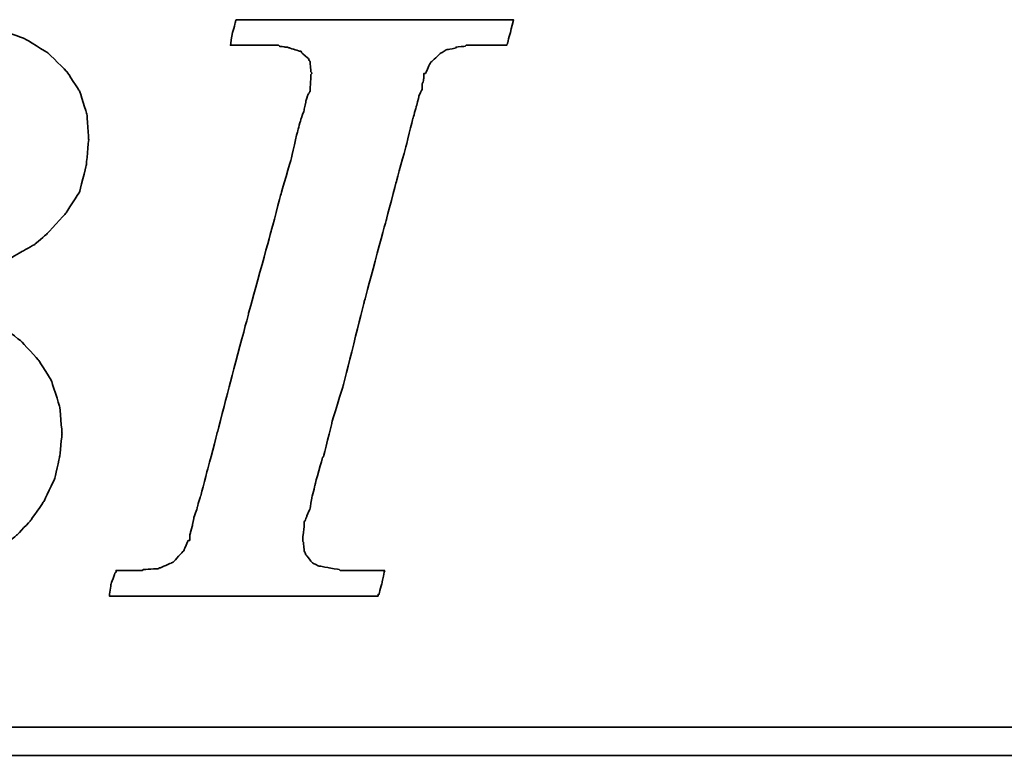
# Model space of a CAD drawing. Header units: millimetres. Extents: x 560 to 1081, y 594 to 775.
# Tile 32 of 50: x 931.36 to 943.52, y 646.38 to 655.46. Entities that reach past the tile are written whole.
import ezdxf

# ---------------------------------------------------------------- set-up
doc = ezdxf.new("R2010")
doc.units = ezdxf.units.MM
doc.layers.add('DIM', color=4, linetype='Continuous')
doc.layers.add('layer 1', color=7, linetype='Continuous')

# ---------------------------------------------------------------- blocks, each defined once
blk = doc.blocks.new('TBI MOTION logo(完整正式版)')
at = {"layer": 'layer 1', "color": 22, "lineweight": 35}
for points, knots in [([(-64.65375, -6.86375), (-64.65375, -6.86375), (-64.84375, -7.29625), (-64.84375, -7.29625), (-64.84375, -7.29625), (-64.84375, -7.29625), (-64.86875, -7.34375), (-64.86875, -7.34375), (-64.86875, -7.34375), (-64.86875, -7.34375), (-64.86875, -7.36875), (-64.86875, -7.36875), (-64.86875, -7.36875), (-64.86875, -7.36875), (-65.15375, -7.65375), (-65.15375, -7.65375), (-65.15375, -7.65375), (-65.15375, -7.65375), (-65.17875, -7.65375), (-65.17875, -7.65375), (-65.17875, -7.65375), (-65.17875, -7.65375), (-65.20375, -7.67875), (-65.20375, -7.67875), (-65.20375, -7.67875), (-65.20375, -7.67875), (-65.58875, -7.87125), (-65.58875, -7.87125), (-65.58875, -7.87125), (-65.58875, -7.87125), (-65.63375, -7.87125), (-65.63375, -7.87125), (-65.63375, -7.87125), (-65.63375, -7.87125), (-65.65875, -7.89375), (-65.65875, -7.89375), (-65.65875, -7.89375), (-65.65875, -7.89375), (-66.09375, -7.94375), (-66.09375, -7.94375), (-66.09375, -7.94375), (-66.09375, -7.94375), (-66.11375, -7.94375), (-66.11375, -7.94375), (-66.11375, -7.94375), (-66.11375, -7.94375), (-66.16375, -7.94375), (-66.16375, -7.94375), (-66.16375, -7.94375), (-66.16375, -7.94375), (-66.30875, -7.94375), (-66.30875, -7.94375), (-66.30875, -7.94375), (-66.30875, -7.94375), (-66.69375, -7.94375), (-66.69375, -7.94375), (-66.69375, -7.94375), (-66.69375, -7.94375), (-67.07375, -7.94375), (-67.07375, -7.94375), (-67.07375, -7.94375), (-67.07375, -7.94375), (-67.12375, -7.94375), (-67.12375, -7.94375), (-67.12375, -7.94375), (-67.12375, -7.94375), (-67.12375, -7.96625), (-67.12375, -7.96625), (-67.12375, -7.96625), (-67.12375, -7.96625), (-67.14875, -7.99125), (-67.14875, -7.99125), (-67.14875, -7.99125), (-67.14875, -7.99125), (-67.24375, -8.34875), (-67.24375, -8.34875), (-67.24375, -8.34875), (-67.24375, -8.34875), (-67.31375, -8.68625), (-67.31375, -8.68625), (-67.31375, -8.68625), (-67.31375, -8.68625), (-67.26875, -8.68625), (-67.26875, -8.68625), (-67.26875, -8.68625), (-67.26875, -8.68625), (-67.07375, -8.68625), (-67.07375, -8.68625), (-67.07375, -8.68625), (-67.07375, -8.68625), (-66.54875, -8.68625), (-66.54875, -8.68625), (-66.54875, -8.68625), (-66.54875, -8.68625), (-65.82625, -8.68625), (-65.82625, -8.68625), (-65.82625, -8.68625), (-65.82625, -8.68625), (-65.01375, -8.68625), (-65.01375, -8.68625), (-65.01375, -8.68625), (-65.01375, -8.68625), (-64.05375, -8.68625), (-64.05375, -8.68625), (-64.05375, -8.68625), (-64.05375, -8.68625), (-62.08375, -8.68625), (-62.08375, -8.68625), (-62.08375, -8.68625), (-62.08375, -8.68625), (-60.06875, -8.68625), (-60.06875, -8.68625), (-60.06875, -8.68625), (-60.06875, -8.68625), (-59.10875, -8.68625), (-59.10875, -8.68625), (-59.10875, -8.68625), (-59.10875, -8.68625), (-58.29375, -8.68625), (-58.29375, -8.68625), (-58.29375, -8.68625), (-58.29375, -8.68625), (-57.57375, -8.68625), (-57.57375, -8.68625), (-57.57375, -8.68625), (-57.57375, -8.68625), (-57.04875, -8.68625), (-57.04875, -8.68625), (-57.04875, -8.68625), (-57.04875, -8.68625), (-56.85375, -8.68625), (-56.85375, -8.68625), (-56.85375, -8.68625), (-56.85375, -8.68625), (-56.70875, -8.68625), (-56.70875, -8.68625), (-56.70875, -8.68625), (-56.70875, -8.68625), (-56.61375, -8.68625), (-56.61375, -8.68625), (-56.61375, -8.68625), (-56.61375, -8.68625), (-56.56875, -8.68625), (-56.56875, -8.68625), (-56.56875, -8.68625), (-56.56875, -8.68625), (-55.65375, -8.63875), (-55.65375, -8.63875), (-55.65375, -8.63875), (-55.65375, -8.63875), (-54.76875, -8.51875), (-54.76875, -8.51875), (-54.76875, -8.51875), (-54.76875, -8.51875), (-53.90375, -8.30375), (-53.90375, -8.30375), (-53.90375, -8.30375), (-53.90375, -8.30375), (-53.08875, -8.03875), (-53.08875, -8.03875), (-53.08875, -8.03875), (-53.08875, -8.03875), (-52.34375, -7.65375), (-52.34375, -7.65375), (-52.34375, -7.65375), (-52.34375, -7.65375), (-51.69875, -7.29625), (-51.69875, -7.29625), (-51.69875, -7.29625), (-51.69875, -7.29625), (-51.21875, -6.91125), (-51.21875, -6.91125), (-51.21875, -6.91125), (-51.21875, -6.91125), (-50.83375, -6.50375), (-50.83375, -6.50375), (-50.83375, -6.50375), (-50.83375, -6.50375), (-50.44875, -5.94875), (-50.44875, -5.94875), (-50.44875, -5.94875), (-50.44875, -5.94875), (-50.13875, -5.30375), (-50.13875, -5.30375), (-50.13875, -5.30375), (-50.13875, -5.30375), (-49.99375, -4.65375), (-49.99375, -4.65375), (-49.99375, -4.65375), (-49.99375, -4.65375), (-49.92375, -3.98375), (-49.92375, -3.98375), (-49.92375, -3.98375), (-49.92375, -3.98375), (-49.99375, -3.19374), (-49.99375, -3.19374), (-49.99375, -3.19374), (-49.99375, -3.19374), (-50.23374, -2.44874), (-50.23374, -2.44874), (-50.23374, -2.44874), (-50.23374, -2.44874), (-50.59375, -1.87374), (-50.59375, -1.87374), (-50.59375, -1.87374), (-50.59375, -1.87374), (-51.09875, -1.31874), (-51.09875, -1.31874), (-51.09875, -1.31874), (-51.09875, -1.31874), (-51.74375, -0.81875), (-51.74375, -0.81875), (-51.74375, -0.81875), (-51.74375, -0.81875), (-52.53875, -0.48125), (-52.53875, -0.48125), (-52.53875, -0.48125), (-52.53875, -0.48125), (-53.47375, -0.21875), (-53.47375, -0.21875), (-53.47375, -0.21875), (-53.47375, -0.21875), (-54.52875, -0.04874), (-54.52875, -0.04874), (-54.52875, -0.04874), (-54.52875, -0.04874), (-55.65375, 0.12125), (-55.65375, 0.12125), (-55.65375, 0.12125), (-55.65375, 0.12125), (-54.50375, 0.28624), (-54.50375, 0.28624), (-54.50375, 0.28624), (-54.50375, 0.28624), (-53.83375, 0.38124), (-53.83375, 0.38124), (-53.83375, 0.38124), (-53.83375, 0.38124), (-53.18375, 0.50125), (-53.18375, 0.50125), (-53.18375, 0.50125), (-53.18375, 0.50125), (-52.55875, 0.66874), (-52.55875, 0.66874), (-52.55875, 0.66874), (-52.55875, 0.66874), (-52.03375, 0.86124), (-52.03375, 0.86124), (-52.03375, 0.86124), (-52.03375, 0.86124), (-51.50374, 1.03124), (-51.50374, 1.03124), (-51.50374, 1.03124), (-51.50374, 1.03124), (-51.09875, 1.27125), (-51.09875, 1.27125), (-51.09875, 1.27125), (-51.09875, 1.27125), (-50.71375, 1.48624), (-50.71375, 1.48624), (-50.71375, 1.48624), (-50.71375, 1.48624), (-50.37625, 1.77625), (-50.37625, 1.77625), (-50.37625, 1.77625), (-50.37625, 1.77625), (-49.82375, 2.37625), (-49.82375, 2.37625), (-49.82375, 2.37625), (-49.82375, 2.37625), (-49.41875, 2.99625), (-49.41875, 2.99625), (-49.41875, 2.99625), (-49.41875, 2.99625), (-49.22375, 3.76625), (-49.22375, 3.76625), (-49.22375, 3.76625), (-49.22375, 3.76625), (-49.15375, 4.50874), (-49.15375, 4.50874), (-49.15375, 4.50874), (-49.15375, 4.50874), (-49.20375, 5.25125), (-49.20375, 5.25125), (-49.20375, 5.25125), (-49.20375, 5.25125), (-49.41875, 5.92625), (-49.41875, 5.92625), (-49.41875, 5.92625), (-49.41875, 5.92625), (-49.77875, 6.47625), (-49.77875, 6.47625), (-49.77875, 6.47625), (-49.77875, 6.47625), (-50.33125, 7.02624), (-50.33125, 7.02624), (-50.33125, 7.02624), (-50.33125, 7.02624), (-51.00125, 7.43625), (-51.00125, 7.43625), (-51.00125, 7.43625), (-51.00125, 7.43625), (-51.79375, 7.72625), (-51.79375, 7.72625), (-51.79375, 7.72625), (-51.79375, 7.72625), (-52.72875, 7.89124), (-52.72875, 7.89124), (-52.72875, 7.89124), (-52.72875, 7.89124), (-53.83375, 7.98625), (-53.83375, 7.98625), (-53.83375, 7.98625), (-53.83375, 7.98625), (-53.92875, 7.98625), (-53.92875, 7.98625), (-53.92875, 7.98625), (-53.92875, 7.98625), (-54.26375, 7.98625), (-54.26375, 7.98625), (-54.26375, 7.98625), (-54.26375, 7.98625), (-54.74375, 7.98625), (-54.74375, 7.98625), (-54.74375, 7.98625), (-54.74375, 7.98625), (-55.36875, 7.98625), (-55.36875, 7.98625), (-55.36875, 7.98625), (-55.36875, 7.98625), (-56.13375, 7.98625), (-56.13375, 7.98625), (-56.13375, 7.98625), (-56.13375, 7.98625), (-56.94875, 7.98625), (-56.94875, 7.98625), (-56.94875, 7.98625), (-56.94875, 7.98625), (-58.77625, 7.98625), (-58.77625, 7.98625), (-58.77625, 7.98625), (-58.77625, 7.98625), (-60.59875, 7.98625), (-60.59875, 7.98625), (-60.59875, 7.98625), (-60.59875, 7.98625), (-61.41375, 7.98625), (-61.41375, 7.98625), (-61.41375, 7.98625), (-61.41375, 7.98625), (-62.17875, 7.98625), (-62.17875, 7.98625), (-62.17875, 7.98625), (-62.17875, 7.98625), (-62.80375, 7.98625), (-62.80375, 7.98625), (-62.80375, 7.98625), (-62.80375, 7.98625), (-63.30625, 7.98625), (-63.30625, 7.98625), (-63.30625, 7.98625), (-63.30625, 7.98625), (-63.57375, 7.98625), (-63.57375, 7.98625), (-63.57375, 7.98625), (-63.57375, 7.98625), (-63.57375, 7.96375), (-63.57375, 7.96375), (-63.57375, 7.96375), (-63.57375, 7.96375), (-63.59875, 7.94125), (-63.59875, 7.94125), (-63.59875, 7.94125), (-63.59875, 7.94125), (-63.69375, 7.55625), (-63.69375, 7.55625), (-63.69375, 7.55625), (-63.69375, 7.55625), (-63.76375, 7.24624), (-63.76375, 7.24624), (-63.76375, 7.24624), (-63.76375, 7.24624), (-63.23875, 7.24624), (-63.23875, 7.24624), (-63.23875, 7.24624), (-63.23875, 7.24624), (-62.75875, 7.24624), (-62.75875, 7.24624), (-62.75875, 7.24624), (-62.75875, 7.24624), (-62.61125, 7.24624), (-62.61125, 7.24624), (-62.61125, 7.24624), (-62.61125, 7.24624), (-62.56625, 7.24624), (-62.56625, 7.24624), (-62.56625, 7.24624), (-62.56625, 7.24624), (-62.22875, 7.24624), (-62.22875, 7.24624), (-62.22875, 7.24624), (-62.22875, 7.24624), (-62.20375, 7.24624), (-62.20375, 7.24624), (-62.20375, 7.24624), (-62.20375, 7.24624), (-62.17875, 7.21875), (-62.17875, 7.21875), (-62.17875, 7.21875), (-62.17875, 7.21875), (-61.96375, 7.17125), (-61.96375, 7.17125), (-61.96375, 7.17125), (-61.96375, 7.17125), (-61.72375, 7.12624), (-61.72375, 7.12624), (-61.72375, 7.12624), (-61.72375, 7.12624), (-61.70375, 7.12624), (-61.70375, 7.12624), (-61.70375, 7.12624), (-61.70375, 7.12624), (-61.55875, 7.07624), (-61.55875, 7.07624), (-61.55875, 7.07624), (-61.55875, 7.07624), (-61.50875, 7.07624), (-61.50875, 7.07624), (-61.50875, 7.07624), (-61.50875, 7.07624), (-61.48375, 7.02624), (-61.48375, 7.02624), (-61.48375, 7.02624), (-61.48375, 7.02624), (-61.31875, 6.83375), (-61.31875, 6.83375), (-61.31875, 6.83375), (-61.31875, 6.83375), (-61.29375, 6.81125), (-61.29375, 6.81125), (-61.29375, 6.81125), (-61.29375, 6.81125), (-61.29375, 6.78625), (-61.29375, 6.78625), (-61.29375, 6.78625), (-61.29375, 6.78625), (-61.19875, 6.50124), (-61.19875, 6.50124), (-61.19875, 6.50124), (-61.19875, 6.50124), (-61.17375, 6.45124), (-61.17375, 6.45124), (-61.17375, 6.45124), (-61.17375, 6.45124), (-61.19875, 6.40625), (-61.19875, 6.40625), (-61.19875, 6.40625), (-61.19875, 6.40625), (-61.26875, 5.99624), (-61.26875, 5.99624), (-61.26875, 5.99624), (-61.26875, 5.99624), (-61.26875, 5.85125), (-61.26875, 5.85125), (-61.26875, 5.85125), (-61.26875, 5.85125), (-61.26875, 5.82625), (-61.26875, 5.82625), (-61.26875, 5.82625), (-61.26875, 5.82625), (-61.29375, 5.80625), (-61.29375, 5.80625), (-61.29375, 5.80625), (-61.29375, 5.80625), (-61.34125, 5.66125), (-61.34125, 5.66125), (-61.34125, 5.66125), (-61.34125, 5.66125), (-61.41375, 5.44625), (-61.41375, 5.44625), (-61.41375, 5.44625), (-61.41375, 5.44625), (-61.48375, 5.15625), (-61.48375, 5.15625), (-61.48375, 5.15625), (-61.48375, 5.15625), (-61.58375, 4.82124), (-61.58375, 4.82124), (-61.58375, 4.82124), (-61.58375, 4.82124), (-61.79875, 4.00375), (-61.79875, 4.00375), (-61.79875, 4.00375), (-61.79875, 4.00375), (-62.05875, 2.99625), (-62.05875, 2.99625), (-62.05875, 2.99625), (-62.05875, 2.99625), (-62.34875, 1.91625), (-62.34875, 1.91625), (-62.34875, 1.91625), (-62.34875, 1.91625), (-62.97375, -0.41124), (-62.97375, -0.41124), (-62.97375, -0.41124), (-62.97375, -0.41124), (-63.59875, -2.75875), (-63.59875, -2.75875), (-63.59875, -2.75875), (-63.59875, -2.75875), (-63.88375, -3.86374), (-63.88375, -3.86374), (-63.88375, -3.86374), (-63.88375, -3.86374), (-64.14875, -4.82374), (-64.14875, -4.82374), (-64.14875, -4.82374), (-64.14875, -4.82374), (-64.36375, -5.64125), (-64.36375, -5.64125), (-64.36375, -5.64125), (-64.36375, -5.64125), (-64.43625, -5.97625), (-64.43625, -5.97625), (-64.43625, -5.97625), (-64.43625, -5.97625), (-64.50875, -6.28625), (-64.50875, -6.28625), (-64.50875, -6.28625), (-64.50875, -6.28625), (-64.50875, -6.30875), (-64.50875, -6.30875), (-64.50875, -6.30875), (-64.50875, -6.30875), (-64.57875, -6.50375), (-64.57875, -6.50375), (-64.57875, -6.50375), (-64.57875, -6.50375), (-64.62875, -6.69625), (-64.62875, -6.69625), (-64.62875, -6.69625), (-64.62875, -6.69625), (-64.62875, -6.76875), (-64.62875, -6.76875), (-64.62875, -6.76875), (-64.62875, -6.76875), (-64.62875, -6.81375), (-64.62875, -6.81375), (-64.62875, -6.81375), (-64.62875, -6.81375), (-64.62875, -6.83875), (-64.62875, -6.83875), (-64.62875, -6.83875), (-64.62875, -6.83875), (-64.65375, -6.86375), (-64.65375, -6.86375)], [0, 0, 0, 0, 0.00719424, 0.00719424, 0.00719424, 0.00719425, 0.01438849, 0.01438849, 0.01438849, 0.0143885, 0.02158273, 0.02158273, 0.02158273, 0.02158274, 0.02877698, 0.02877698, 0.02877698, 0.02877699, 0.03597122, 0.03597122, 0.03597122, 0.03597123, 0.04316547, 0.04316547, 0.04316547, 0.04316548, 0.05035971, 0.05035971, 0.05035971, 0.05035972, 0.05755396, 0.05755396, 0.05755396, 0.05755397, 0.0647482, 0.0647482, 0.0647482, 0.06474821, 0.07194245, 0.07194245, 0.07194245, 0.07194246, 0.07913669, 0.07913669, 0.07913669, 0.0791367, 0.08633094, 0.08633094, 0.08633094, 0.08633095, 0.09352518, 0.09352518, 0.09352518, 0.09352519, 0.10071942, 0.10071942, 0.10071942, 0.10071943, 0.10791367, 0.10791367, 0.10791367, 0.10791368, 0.11510791, 0.11510791, 0.11510791, 0.11510792, 0.12230216, 0.12230216, 0.12230216, 0.12230217, 0.1294964, 0.1294964, 0.1294964, 0.12949641, 0.13669065, 0.13669065, 0.13669065, 0.13669066, 0.14388489, 0.14388489, 0.14388489, 0.1438849, 0.15107914, 0.15107914, 0.15107914, 0.15107915, 0.15827338, 0.15827338, 0.15827338, 0.15827339, 0.16546763, 0.16546763, 0.16546763, 0.16546764, 0.17266187, 0.17266187, 0.17266187, 0.17266188, 0.17985612, 0.17985612, 0.17985612, 0.17985613, 0.18705036, 0.18705036, 0.18705036, 0.18705037, 0.1942446, 0.1942446, 0.1942446, 0.19424461, 0.20143885, 0.20143885, 0.20143885, 0.20143886, 0.20863309, 0.20863309, 0.20863309, 0.2086331, 0.21582734, 0.21582734, 0.21582734, 0.21582735, 0.22302158, 0.22302158, 0.22302158, 0.22302159, 0.23021583, 0.23021583, 0.23021583, 0.23021584, 0.23741007, 0.23741007, 0.23741007, 0.23741008, 0.24460432, 0.24460432, 0.24460432, 0.24460433, 0.25179856, 0.25179856, 0.25179856, 0.25179857, 0.25899281, 0.25899281, 0.25899281, 0.25899282, 0.26618705, 0.26618705, 0.26618705, 0.26618706, 0.27338129, 0.27338129, 0.27338129, 0.2733813, 0.28057554, 0.28057554, 0.28057554, 0.28057555, 0.28776978, 0.28776978, 0.28776978, 0.28776979, 0.29496403, 0.29496403, 0.29496403, 0.29496404, 0.30215827, 0.30215827, 0.30215827, 0.30215828, 0.30935252, 0.30935252, 0.30935252, 0.30935253, 0.31654676, 0.31654676, 0.31654676, 0.31654677, 0.32374101, 0.32374101, 0.32374101, 0.32374102, 0.33093525, 0.33093525, 0.33093525, 0.33093526, 0.3381295, 0.3381295, 0.3381295, 0.33812951, 0.34532374, 0.34532374, 0.34532374, 0.34532375, 0.35251799, 0.35251799, 0.35251799, 0.352518, 0.35971223, 0.35971223, 0.35971223, 0.35971224, 0.36690647, 0.36690647, 0.36690647, 0.36690648, 0.37410072, 0.37410072, 0.37410072, 0.37410073, 0.38129496, 0.38129496, 0.38129496, 0.38129497, 0.38848921, 0.38848921, 0.38848921, 0.38848922, 0.39568345, 0.39568345, 0.39568345, 0.39568346, 0.4028777, 0.4028777, 0.4028777, 0.40287771, 0.41007194, 0.41007194, 0.41007194, 0.41007195, 0.41726619, 0.41726619, 0.41726619, 0.4172662, 0.42446043, 0.42446043, 0.42446043, 0.42446044, 0.43165468, 0.43165468, 0.43165468, 0.43165469, 0.43884892, 0.43884892, 0.43884892, 0.43884893, 0.44604317, 0.44604317, 0.44604317, 0.44604318, 0.45323741, 0.45323741, 0.45323741, 0.45323742, 0.46043165, 0.46043165, 0.46043165, 0.46043166, 0.4676259, 0.4676259, 0.4676259, 0.46762591, 0.47482014, 0.47482014, 0.47482014, 0.47482015, 0.48201439, 0.48201439, 0.48201439, 0.4820144, 0.48920863, 0.48920863, 0.48920863, 0.48920864, 0.49640288, 0.49640288, 0.49640288, 0.49640289, 0.50359712, 0.50359712, 0.50359712, 0.50359713, 0.51079137, 0.51079137, 0.51079137, 0.51079138, 0.51798561, 0.51798561, 0.51798561, 0.51798562, 0.52517986, 0.52517986, 0.52517986, 0.52517987, 0.5323741, 0.5323741, 0.5323741, 0.53237411, 0.53956835, 0.53956835, 0.53956835, 0.53956836, 0.54676259, 0.54676259, 0.54676259, 0.5467626, 0.55395683, 0.55395683, 0.55395683, 0.55395684, 0.56115108, 0.56115108, 0.56115108, 0.56115109, 0.56834532, 0.56834532, 0.56834532, 0.56834533, 0.57553957, 0.57553957, 0.57553957, 0.57553958, 0.58273381, 0.58273381, 0.58273381, 0.58273382, 0.58992806, 0.58992806, 0.58992806, 0.58992807, 0.5971223, 0.5971223, 0.5971223, 0.59712231, 0.60431655, 0.60431655, 0.60431655, 0.60431656, 0.61151079, 0.61151079, 0.61151079, 0.6115108, 0.61870504, 0.61870504, 0.61870504, 0.61870505, 0.62589928, 0.62589928, 0.62589928, 0.62589929, 0.63309353, 0.63309353, 0.63309353, 0.63309354, 0.64028777, 0.64028777, 0.64028777, 0.64028778, 0.64748201, 0.64748201, 0.64748201, 0.64748202, 0.65467626, 0.65467626, 0.65467626, 0.65467627, 0.6618705, 0.6618705, 0.6618705, 0.66187051, 0.66906475, 0.66906475, 0.66906475, 0.66906476, 0.67625899, 0.67625899, 0.67625899, 0.676259, 0.68345324, 0.68345324, 0.68345324, 0.68345325, 0.69064748, 0.69064748, 0.69064748, 0.69064749, 0.69784173, 0.69784173, 0.69784173, 0.69784174, 0.70503597, 0.70503597, 0.70503597, 0.70503598, 0.71223022, 0.71223022, 0.71223022, 0.71223023, 0.71942446, 0.71942446, 0.71942446, 0.71942447, 0.72661871, 0.72661871, 0.72661871, 0.72661872, 0.73381295, 0.73381295, 0.73381295, 0.73381296, 0.74100719, 0.74100719, 0.74100719, 0.7410072, 0.74820144, 0.74820144, 0.74820144, 0.74820145, 0.75539568, 0.75539568, 0.75539568, 0.75539569, 0.76258993, 0.76258993, 0.76258993, 0.76258994, 0.76978417, 0.76978417, 0.76978417, 0.76978418, 0.77697842, 0.77697842, 0.77697842, 0.77697843, 0.78417266, 0.78417266, 0.78417266, 0.78417267, 0.79136691, 0.79136691, 0.79136691, 0.79136692, 0.79856115, 0.79856115, 0.79856115, 0.79856116, 0.8057554, 0.8057554, 0.8057554, 0.80575541, 0.81294964, 0.81294964, 0.81294964, 0.81294965, 0.82014388, 0.82014388, 0.82014388, 0.82014389, 0.82733813, 0.82733813, 0.82733813, 0.82733814, 0.83453237, 0.83453237, 0.83453237, 0.83453238, 0.84172662, 0.84172662, 0.84172662, 0.84172663, 0.84892086, 0.84892086, 0.84892086, 0.84892087, 0.85611511, 0.85611511, 0.85611511, 0.85611512, 0.86330935, 0.86330935, 0.86330935, 0.86330936, 0.8705036, 0.8705036, 0.8705036, 0.87050361, 0.87769784, 0.87769784, 0.87769784, 0.87769785, 0.88489209, 0.88489209, 0.88489209, 0.8848921, 0.89208633, 0.89208633, 0.89208633, 0.89208634, 0.89928058, 0.89928058, 0.89928058, 0.89928059, 0.90647482, 0.90647482, 0.90647482, 0.90647483, 0.91366906, 0.91366906, 0.91366906, 0.91366907, 0.92086331, 0.92086331, 0.92086331, 0.92086332, 0.92805755, 0.92805755, 0.92805755, 0.92805756, 0.9352518, 0.9352518, 0.9352518, 0.93525181, 0.94244604, 0.94244604, 0.94244604, 0.94244605, 0.94964029, 0.94964029, 0.94964029, 0.9496403, 0.95683453, 0.95683453, 0.95683453, 0.95683454, 0.96402878, 0.96402878, 0.96402878, 0.96402879, 0.97122302, 0.97122302, 0.97122302, 0.97122303, 0.97841727, 0.97841727, 0.97841727, 0.97841728, 0.98561151, 0.98561151, 0.98561151, 0.98561152, 0.99280576, 0.99280576, 0.99280576, 0.99280577, 1, 1, 1, 1]), ([(-40.59125, -7.94375), (-40.59125, -7.94375), (-40.97375, -7.94375), (-40.97375, -7.94375), (-40.97375, -7.94375), (-40.97375, -7.94375), (-41.38125, -7.94375), (-41.38125, -7.94375), (-41.38125, -7.94375), (-41.38125, -7.94375), (-41.54875, -7.94375), (-41.54875, -7.94375), (-41.54875, -7.94375), (-41.54875, -7.94375), (-41.59875, -7.94375), (-41.59875, -7.94375), (-41.59875, -7.94375), (-41.59875, -7.94375), (-41.88375, -7.94375), (-41.88375, -7.94375), (-41.88375, -7.94375), (-41.88375, -7.94375), (-41.90875, -7.91875), (-41.90875, -7.91875), (-41.90875, -7.91875), (-41.90875, -7.91875), (-42.19875, -7.87125), (-42.19875, -7.87125), (-42.19875, -7.87125), (-42.19875, -7.87125), (-42.43875, -7.82375), (-42.43875, -7.82375), (-42.43875, -7.82375), (-42.43875, -7.82375), (-42.45875, -7.82375), (-42.45875, -7.82375), (-42.45875, -7.82375), (-42.45875, -7.82375), (-42.48625, -7.82375), (-42.48625, -7.82375), (-42.48625, -7.82375), (-42.48625, -7.82375), (-42.67625, -7.72375), (-42.67625, -7.72375), (-42.67625, -7.72375), (-42.67625, -7.72375), (-42.70125, -7.70375), (-42.70125, -7.70375), (-42.70125, -7.70375), (-42.70125, -7.70375), (-42.72375, -7.67875), (-42.72375, -7.67875), (-42.72375, -7.67875), (-42.72375, -7.67875), (-42.86875, -7.48875), (-42.86875, -7.48875), (-42.86875, -7.48875), (-42.86875, -7.48875), (-42.89375, -7.43875), (-42.89375, -7.43875), (-42.89375, -7.43875), (-42.89375, -7.43875), (-42.91875, -7.38875), (-42.91875, -7.38875), (-42.91875, -7.38875), (-42.91875, -7.38875), (-42.93875, -7.12875), (-42.93875, -7.12875), (-42.93875, -7.12875), (-42.93875, -7.12875), (-42.96375, -7.10375), (-42.96375, -7.10375), (-42.96375, -7.10375), (-42.96375, -7.10375), (-42.96375, -7.05375), (-42.96375, -7.05375), (-42.96375, -7.05375), (-42.96375, -7.05375), (-42.96375, -7.00875), (-42.96375, -7.00875), (-42.96375, -7.00875), (-42.96375, -7.00875), (-42.91875, -6.69625), (-42.91875, -6.69625), (-42.91875, -6.69625), (-42.91875, -6.69625), (-42.91875, -6.62375), (-42.91875, -6.62375), (-42.91875, -6.62375), (-42.91875, -6.62375), (-42.91875, -6.59625), (-42.91875, -6.59625), (-42.91875, -6.59625), (-42.91875, -6.59625), (-42.91875, -6.57375), (-42.91875, -6.57375), (-42.91875, -6.57375), (-42.91875, -6.57375), (-42.91875, -6.52875), (-42.91875, -6.52875), (-42.91875, -6.52875), (-42.91875, -6.52875), (-42.89375, -6.50375), (-42.89375, -6.50375), (-42.89375, -6.50375), (-42.89375, -6.50375), (-42.84375, -6.38375), (-42.84375, -6.38375), (-42.84375, -6.38375), (-42.84375, -6.38375), (-42.84375, -6.35875), (-42.84375, -6.35875), (-42.84375, -6.35875), (-42.84375, -6.35875), (-42.74625, -6.14375), (-42.74625, -6.14375), (-42.74625, -6.14375), (-42.74625, -6.14375), (-42.70125, -5.85375), (-42.70125, -5.85375), (-42.70125, -5.85375), (-42.70125, -5.85375), (-42.60375, -5.47125), (-42.60375, -5.47125), (-42.60375, -5.47125), (-42.60375, -5.47125), (-42.60375, -5.44875), (-42.60375, -5.44875), (-42.60375, -5.44875), (-42.60375, -5.44875), (-42.38875, -4.67875), (-42.38875, -4.67875), (-42.38875, -4.67875), (-42.38875, -4.67875), (-42.36375, -4.65375), (-42.36375, -4.65375), (-42.36375, -4.65375), (-42.36375, -4.65375), (-42.12375, -3.69625), (-42.12375, -3.69625), (-42.12375, -3.69625), (-42.12375, -3.69625), (-42.12375, -3.67374), (-42.12375, -3.67374), (-42.12375, -3.67374), (-42.12375, -3.67374), (-41.78875, -2.59374), (-41.78875, -2.59374), (-41.78875, -2.59374), (-41.78875, -2.59374), (-41.18875, -0.19375), (-41.18875, -0.19375), (-41.18875, -0.19375), (-41.18875, -0.19375), (-40.54375, 2.20624), (-40.54375, 2.20624), (-40.54375, 2.20624), (-40.54375, 2.20624), (-40.25375, 3.30875), (-40.25375, 3.30875), (-40.25375, 3.30875), (-40.25375, 3.30875), (-39.98875, 4.27125), (-39.98875, 4.27125), (-39.98875, 4.27125), (-39.98875, 4.27125), (-39.77375, 5.13125), (-39.77375, 5.13125), (-39.77375, 5.13125), (-39.77375, 5.13125), (-39.67875, 5.47125), (-39.67875, 5.47125), (-39.67875, 5.47125), (-39.67875, 5.47125), (-39.60375, 5.75625), (-39.60375, 5.75625), (-39.60375, 5.75625), (-39.60375, 5.75625), (-39.60375, 5.78125), (-39.60375, 5.78125), (-39.60375, 5.78125), (-39.60375, 5.78125), (-39.50875, 5.97125), (-39.50875, 5.97125), (-39.50875, 5.97125), (-39.50875, 5.97125), (-39.50875, 6.13875), (-39.50875, 6.13875), (-39.50875, 6.13875), (-39.50875, 6.13875), (-39.48625, 6.16625), (-39.48625, 6.16625), (-39.48625, 6.16625), (-39.48625, 6.16625), (-39.46125, 6.28625), (-39.46125, 6.28625), (-39.46125, 6.28625), (-39.46125, 6.28625), (-39.46125, 6.42625), (-39.46125, 6.42625), (-39.46125, 6.42625), (-39.46125, 6.42625), (-39.41375, 6.42625), (-39.41375, 6.42625), (-39.41375, 6.42625), (-39.41375, 6.42625), (-39.29375, 6.69125), (-39.29375, 6.69125), (-39.29375, 6.69125), (-39.29375, 6.69125), (-39.26875, 6.74125), (-39.26875, 6.74125), (-39.26875, 6.74125), (-39.26875, 6.74125), (-39.24375, 6.76625), (-39.24375, 6.76625), (-39.24375, 6.76625), (-39.24375, 6.76625), (-38.98375, 7.00624), (-38.98375, 7.00624), (-38.98375, 7.00624), (-38.98375, 7.00624), (-38.95625, 7.02624), (-38.95625, 7.02624), (-38.95625, 7.02624), (-38.95625, 7.02624), (-38.78875, 7.12624), (-38.78875, 7.12624), (-38.78875, 7.12624), (-38.78875, 7.12624), (-38.76375, 7.12624), (-38.76375, 7.12624), (-38.76375, 7.12624), (-38.76375, 7.12624), (-38.74375, 7.12624), (-38.74375, 7.12624), (-38.74375, 7.12624), (-38.74375, 7.12624), (-38.52875, 7.17125), (-38.52875, 7.17125), (-38.52875, 7.17125), (-38.52875, 7.17125), (-38.52875, 7.19624), (-38.52875, 7.19624), (-38.52875, 7.19624), (-38.52875, 7.19624), (-38.50375, 7.19624), (-38.50375, 7.19624), (-38.50375, 7.19624), (-38.50375, 7.19624), (-38.26125, 7.21875), (-38.26125, 7.21875), (-38.26125, 7.21875), (-38.26125, 7.21875), (-38.23875, 7.24624), (-38.23875, 7.24624), (-38.23875, 7.24624), (-38.23875, 7.24624), (-38.21625, 7.24624), (-38.21625, 7.24624), (-38.21625, 7.24624), (-38.21625, 7.24624), (-38.18875, 7.24624), (-38.18875, 7.24624), (-38.18875, 7.24624), (-38.18875, 7.24624), (-37.90375, 7.24624), (-37.90375, 7.24624), (-37.90375, 7.24624), (-37.90375, 7.24624), (-37.85375, 7.24624), (-37.85375, 7.24624), (-37.85375, 7.24624), (-37.85375, 7.24624), (-37.75875, 7.24624), (-37.75875, 7.24624), (-37.75875, 7.24624), (-37.75875, 7.24624), (-37.42375, 7.24624), (-37.42375, 7.24624), (-37.42375, 7.24624), (-37.42375, 7.24624), (-37.08875, 7.24624), (-37.08875, 7.24624), (-37.08875, 7.24624), (-37.08875, 7.24624), (-37.06375, 7.24624), (-37.06375, 7.24624), (-37.06375, 7.24624), (-37.06375, 7.24624), (-37.06375, 7.26624), (-37.06375, 7.26624), (-37.06375, 7.26624), (-37.06375, 7.26624), (-37.03875, 7.29125), (-37.03875, 7.29125), (-37.03875, 7.29125), (-37.03875, 7.29125), (-37.03875, 7.31625), (-37.03875, 7.31625), (-37.03875, 7.31625), (-37.03875, 7.31625), (-36.94125, 7.67625), (-36.94125, 7.67625), (-36.94125, 7.67625), (-36.94125, 7.67625), (-36.86875, 7.98625), (-36.86875, 7.98625), (-36.86875, 7.98625), (-36.86875, 7.98625), (-36.98875, 7.98625), (-36.98875, 7.98625), (-36.98875, 7.98625), (-36.98875, 7.98625), (-37.42375, 7.98625), (-37.42375, 7.98625), (-37.42375, 7.98625), (-37.42375, 7.98625), (-37.94875, 7.98625), (-37.94875, 7.98625), (-37.94875, 7.98625), (-37.94875, 7.98625), (-38.57375, 7.98625), (-38.57375, 7.98625), (-38.57375, 7.98625), (-38.57375, 7.98625), (-39.29375, 7.98625), (-39.29375, 7.98625), (-39.29375, 7.98625), (-39.29375, 7.98625), (-40.82875, 7.98625), (-40.82875, 7.98625), (-40.82875, 7.98625), (-40.82875, 7.98625), (-42.36375, 7.98625), (-42.36375, 7.98625), (-42.36375, 7.98625), (-42.36375, 7.98625), (-43.08375, 7.98625), (-43.08375, 7.98625), (-43.08375, 7.98625), (-43.08375, 7.98625), (-43.70875, 7.98625), (-43.70875, 7.98625), (-43.70875, 7.98625), (-43.70875, 7.98625), (-44.23375, 7.98625), (-44.23375, 7.98625), (-44.23375, 7.98625), (-44.23375, 7.98625), (-44.66875, 7.98625), (-44.66875, 7.98625), (-44.66875, 7.98625), (-44.66875, 7.98625), (-44.88375, 7.98625), (-44.88375, 7.98625), (-44.88375, 7.98625), (-44.88375, 7.98625), (-44.90875, 7.94125), (-44.90875, 7.94125), (-44.90875, 7.94125), (-44.90875, 7.94125), (-44.90875, 7.91625), (-44.90875, 7.91625), (-44.90875, 7.91625), (-44.90875, 7.91625), (-45.00375, 7.55625), (-45.00375, 7.55625), (-45.00375, 7.55625), (-45.00375, 7.55625), (-45.05375, 7.24624), (-45.05375, 7.24624), (-45.05375, 7.24624), (-45.05375, 7.24624), (-44.61875, 7.24624), (-44.61875, 7.24624), (-44.61875, 7.24624), (-44.61875, 7.24624), (-44.11375, 7.24624), (-44.11375, 7.24624), (-44.11375, 7.24624), (-44.11375, 7.24624), (-43.99375, 7.24624), (-43.99375, 7.24624), (-43.99375, 7.24624), (-43.99375, 7.24624), (-43.94625, 7.24624), (-43.94625, 7.24624), (-43.94625, 7.24624), (-43.94625, 7.24624), (-43.92374, 7.24624), (-43.92374, 7.24624), (-43.92374, 7.24624), (-43.92374, 7.24624), (-43.65875, 7.24624), (-43.65875, 7.24624), (-43.65875, 7.24624), (-43.65875, 7.24624), (-43.63875, 7.21875), (-43.63875, 7.21875), (-43.63875, 7.21875), (-43.63875, 7.21875), (-43.46875, 7.19624), (-43.46875, 7.19624), (-43.46875, 7.19624), (-43.46875, 7.19624), (-43.39875, 7.19624), (-43.39875, 7.19624), (-43.39875, 7.19624), (-43.39875, 7.19624), (-43.37125, 7.17125), (-43.37125, 7.17125), (-43.37125, 7.17125), (-43.37125, 7.17125), (-43.34875, 7.17125), (-43.34875, 7.17125), (-43.34875, 7.17125), (-43.34875, 7.17125), (-43.20375, 7.12624), (-43.20375, 7.12624), (-43.20375, 7.12624), (-43.20375, 7.12624), (-43.05875, 7.07624), (-43.05875, 7.07624), (-43.05875, 7.07624), (-43.05875, 7.07624), (-43.01375, 7.07624), (-43.01375, 7.07624), (-43.01375, 7.07624), (-43.01375, 7.07624), (-42.98875, 7.02624), (-42.98875, 7.02624), (-42.98875, 7.02624), (-42.98875, 7.02624), (-42.79875, 6.86125), (-42.79875, 6.86125), (-42.79875, 6.86125), (-42.79875, 6.86125), (-42.77375, 6.81125), (-42.77375, 6.81125), (-42.77375, 6.81125), (-42.77375, 6.81125), (-42.74625, 6.76625), (-42.74625, 6.76625), (-42.74625, 6.76625), (-42.74625, 6.76625), (-42.72375, 6.47625), (-42.72375, 6.47625), (-42.72375, 6.47625), (-42.72375, 6.47625), (-42.70125, 6.45124), (-42.70125, 6.45124), (-42.70125, 6.45124), (-42.70125, 6.45124), (-42.70125, 6.42625), (-42.70125, 6.42625), (-42.70125, 6.42625), (-42.70125, 6.42625), (-42.72375, 6.40625), (-42.72375, 6.40625), (-42.72375, 6.40625), (-42.72375, 6.40625), (-42.74625, 5.97125), (-42.74625, 5.97125), (-42.74625, 5.97125), (-42.74625, 5.97125), (-42.74625, 5.94625), (-42.74625, 5.94625), (-42.74625, 5.94625), (-42.74625, 5.94625), (-42.74625, 5.92625), (-42.74625, 5.92625), (-42.74625, 5.92625), (-42.74625, 5.92625), (-42.77375, 5.87625), (-42.77375, 5.87625), (-42.77375, 5.87625), (-42.77375, 5.87625), (-42.81875, 5.80625), (-42.81875, 5.80625), (-42.81875, 5.80625), (-42.81875, 5.80625), (-42.86875, 5.63625), (-42.86875, 5.63625), (-42.86875, 5.63625), (-42.86875, 5.63625), (-42.91875, 5.39625), (-42.91875, 5.39625), (-42.91875, 5.39625), (-42.91875, 5.39625), (-42.91875, 5.37124), (-42.91875, 5.37124), (-42.91875, 5.37124), (-42.91875, 5.37124), (-43.01375, 5.10874), (-43.01375, 5.10874), (-43.01375, 5.10874), (-43.01375, 5.10874), (-43.10875, 4.77124), (-43.10875, 4.77124), (-43.10875, 4.77124), (-43.10875, 4.77124), (-43.29875, 3.95625), (-43.29875, 3.95625), (-43.29875, 3.95625), (-43.29875, 3.95625), (-43.58875, 2.95125), (-43.58875, 2.95125), (-43.58875, 2.95125), (-43.58875, 2.95125), (-43.87375, 1.87125), (-43.87375, 1.87125), (-43.87375, 1.87125), (-43.87375, 1.87125), (-44.52625, -0.50374), (-44.52625, -0.50374), (-44.52625, -0.50374), (-44.52625, -0.50374), (-45.14875, -2.85375), (-45.14875, -2.85375), (-45.14875, -2.85375), (-45.14875, -2.85375), (-45.43375, -3.95875), (-45.43375, -3.95875), (-45.43375, -3.95875), (-45.43375, -3.95875), (-45.69875, -4.96875), (-45.69875, -4.96875), (-45.69875, -4.96875), (-45.69875, -4.96875), (-45.91375, -5.78375), (-45.91375, -5.78375), (-45.91375, -5.78375), (-45.91375, -5.78375), (-46.01375, -6.11875), (-46.01375, -6.11875), (-46.01375, -6.11875), (-46.01375, -6.11875), (-46.01375, -6.14375), (-46.01375, -6.14375), (-46.01375, -6.14375), (-46.01375, -6.14375), (-46.10875, -6.40875), (-46.10875, -6.40875), (-46.10875, -6.40875), (-46.10875, -6.40875), (-46.15375, -6.64875), (-46.15375, -6.64875), (-46.15375, -6.64875), (-46.15375, -6.64875), (-46.20375, -6.83875), (-46.20375, -6.83875), (-46.20375, -6.83875), (-46.20375, -6.83875), (-46.22875, -6.93375), (-46.22875, -6.93375), (-46.22875, -6.93375), (-46.22875, -6.93375), (-46.22875, -7.07875), (-46.22875, -7.07875), (-46.22875, -7.07875), (-46.22875, -7.07875), (-46.27375, -7.07875), (-46.27375, -7.07875), (-46.27375, -7.07875), (-46.27375, -7.07875), (-46.39375, -7.34375), (-46.39375, -7.34375), (-46.39375, -7.34375), (-46.39375, -7.34375), (-46.39375, -7.36875), (-46.39375, -7.36875), (-46.39375, -7.36875), (-46.39375, -7.36875), (-46.42125, -7.38875), (-46.42125, -7.38875), (-46.42125, -7.38875), (-46.42125, -7.38875), (-46.68375, -7.67875), (-46.68375, -7.67875), (-46.68375, -7.67875), (-46.68375, -7.67875), (-46.70875, -7.70375), (-46.70875, -7.70375), (-46.70875, -7.70375), (-46.70875, -7.70375), (-46.75375, -7.72375), (-46.75375, -7.72375), (-46.75375, -7.72375), (-46.75375, -7.72375), (-47.08875, -7.87125), (-47.08875, -7.87125), (-47.08875, -7.87125), (-47.08875, -7.87125), (-47.11625, -7.87125), (-47.11625, -7.87125), (-47.11625, -7.87125), (-47.11625, -7.87125), (-47.13875, -7.89375), (-47.13875, -7.89375), (-47.13875, -7.89375), (-47.13875, -7.89375), (-47.56875, -7.91875), (-47.56875, -7.91875), (-47.56875, -7.91875), (-47.56875, -7.91875), (-47.59625, -7.94375), (-47.59625, -7.94375), (-47.59625, -7.94375), (-47.59625, -7.94375), (-47.64375, -7.94375), (-47.64375, -7.94375), (-47.64375, -7.94375), (-47.64375, -7.94375), (-47.73625, -7.94375), (-47.73625, -7.94375), (-47.73625, -7.94375), (-47.73625, -7.94375), (-48.07375, -7.94375), (-48.07375, -7.94375), (-48.07375, -7.94375), (-48.07375, -7.94375), (-48.36125, -7.94375), (-48.36125, -7.94375), (-48.36125, -7.94375), (-48.36125, -7.94375), (-48.36125, -7.96625), (-48.36125, -7.96625), (-48.36125, -7.96625), (-48.36125, -7.96625), (-48.36125, -7.99125), (-48.36125, -7.99125), (-48.36125, -7.99125), (-48.36125, -7.99125), (-48.38875, -8.01375), (-48.38875, -8.01375), (-48.38875, -8.01375), (-48.38875, -8.01375), (-48.50875, -8.34875), (-48.50875, -8.34875), (-48.50875, -8.34875), (-48.50875, -8.34875), (-48.55375, -8.68625), (-48.55375, -8.68625), (-48.55375, -8.68625), (-48.55375, -8.68625), (-48.45875, -8.68625), (-48.45875, -8.68625), (-48.45875, -8.68625), (-48.45875, -8.68625), (-48.07375, -8.68625), (-48.07375, -8.68625), (-48.07375, -8.68625), (-48.07375, -8.68625), (-47.52375, -8.68625), (-47.52375, -8.68625), (-47.52375, -8.68625), (-47.52375, -8.68625), (-46.92375, -8.68625), (-46.92375, -8.68625), (-46.92375, -8.68625), (-46.92375, -8.68625), (-46.25375, -8.68625), (-46.25375, -8.68625), (-46.25375, -8.68625), (-46.25375, -8.68625), (-46.20375, -8.68625), (-46.20375, -8.68625), (-46.20375, -8.68625), (-46.20375, -8.68625), (-44.71375, -8.68625), (-44.71375, -8.68625), (-44.71375, -8.68625), (-44.71375, -8.68625), (-43.22875, -8.68625), (-43.22875, -8.68625), (-43.22875, -8.68625), (-43.22875, -8.68625), (-42.55875, -8.68625), (-42.55875, -8.68625), (-42.55875, -8.68625), (-42.55875, -8.68625), (-42.50875, -8.68625), (-42.50875, -8.68625), (-42.50875, -8.68625), (-42.50875, -8.68625), (-41.93375, -8.68625), (-41.93375, -8.68625), (-41.93375, -8.68625), (-41.93375, -8.68625), (-41.38125, -8.68625), (-41.38125, -8.68625), (-41.38125, -8.68625), (-41.38125, -8.68625), (-40.97375, -8.68625), (-40.97375, -8.68625), (-40.97375, -8.68625), (-40.97375, -8.68625), (-40.78125, -8.68625), (-40.78125, -8.68625), (-40.78125, -8.68625), (-40.78125, -8.68625), (-40.78125, -8.63875), (-40.78125, -8.63875), (-40.78125, -8.63875), (-40.78125, -8.63875), (-40.75875, -8.63875), (-40.75875, -8.63875), (-40.75875, -8.63875), (-40.75875, -8.63875), (-40.66375, -8.27875), (-40.66375, -8.27875), (-40.66375, -8.27875), (-40.66375, -8.27875), (-40.59125, -7.94375), (-40.59125, -7.94375)], [0, 0, 0, 0, 0.00558659, 0.00558659, 0.00558659, 0.0055866, 0.01117318, 0.01117318, 0.01117318, 0.01117319, 0.01675978, 0.01675978, 0.01675978, 0.01675979, 0.02234637, 0.02234637, 0.02234637, 0.02234638, 0.02793296, 0.02793296, 0.02793296, 0.02793297, 0.03351955, 0.03351955, 0.03351955, 0.03351956, 0.03910615, 0.03910615, 0.03910615, 0.03910616, 0.04469274, 0.04469274, 0.04469274, 0.04469275, 0.05027933, 0.05027933, 0.05027933, 0.05027934, 0.05586592, 0.05586592, 0.05586592, 0.05586593, 0.06145251, 0.06145251, 0.06145251, 0.06145252, 0.06703911, 0.06703911, 0.06703911, 0.06703912, 0.0726257, 0.0726257, 0.0726257, 0.07262571, 0.07821229, 0.07821229, 0.07821229, 0.0782123, 0.08379888, 0.08379888, 0.08379888, 0.08379889, 0.08938547, 0.08938547, 0.08938547, 0.08938548, 0.09497207, 0.09497207, 0.09497207, 0.09497208, 0.10055866, 0.10055866, 0.10055866, 0.10055867, 0.10614525, 0.10614525, 0.10614525, 0.10614526, 0.11173184, 0.11173184, 0.11173184, 0.11173185, 0.11731844, 0.11731844, 0.11731844, 0.11731845, 0.12290503, 0.12290503, 0.12290503, 0.12290504, 0.12849162, 0.12849162, 0.12849162, 0.12849163, 0.13407821, 0.13407821, 0.13407821, 0.13407822, 0.1396648, 0.1396648, 0.1396648, 0.13966481, 0.1452514, 0.1452514, 0.1452514, 0.14525141, 0.15083799, 0.15083799, 0.15083799, 0.150838, 0.15642458, 0.15642458, 0.15642458, 0.15642459, 0.16201117, 0.16201117, 0.16201117, 0.16201118, 0.16759777, 0.16759777, 0.16759777, 0.16759778, 0.17318436, 0.17318436, 0.17318436, 0.17318437, 0.17877095, 0.17877095, 0.17877095, 0.17877096, 0.18435754, 0.18435754, 0.18435754, 0.18435755, 0.18994413, 0.18994413, 0.18994413, 0.18994414, 0.19553073, 0.19553073, 0.19553073, 0.19553074, 0.20111732, 0.20111732, 0.20111732, 0.20111733, 0.20670391, 0.20670391, 0.20670391, 0.20670392, 0.2122905, 0.2122905, 0.2122905, 0.21229051, 0.21787709, 0.21787709, 0.21787709, 0.2178771, 0.22346369, 0.22346369, 0.22346369, 0.2234637, 0.22905028, 0.22905028, 0.22905028, 0.22905029, 0.23463687, 0.23463687, 0.23463687, 0.23463688, 0.24022346, 0.24022346, 0.24022346, 0.24022347, 0.24581006, 0.24581006, 0.24581006, 0.24581007, 0.25139665, 0.25139665, 0.25139665, 0.25139666, 0.25698324, 0.25698324, 0.25698324, 0.25698325, 0.26256983, 0.26256983, 0.26256983, 0.26256984, 0.26815642, 0.26815642, 0.26815642, 0.26815643, 0.27374302, 0.27374302, 0.27374302, 0.27374303, 0.27932961, 0.27932961, 0.27932961, 0.27932962, 0.2849162, 0.2849162, 0.2849162, 0.28491621, 0.29050279, 0.29050279, 0.29050279, 0.2905028, 0.29608939, 0.29608939, 0.29608939, 0.2960894, 0.30167598, 0.30167598, 0.30167598, 0.30167599, 0.30726257, 0.30726257, 0.30726257, 0.30726258, 0.31284916, 0.31284916, 0.31284916, 0.31284917, 0.31843575, 0.31843575, 0.31843575, 0.31843576, 0.32402235, 0.32402235, 0.32402235, 0.32402236, 0.32960894, 0.32960894, 0.32960894, 0.32960895, 0.33519553, 0.33519553, 0.33519553, 0.33519554, 0.34078212, 0.34078212, 0.34078212, 0.34078213, 0.34636872, 0.34636872, 0.34636872, 0.34636873, 0.35195531, 0.35195531, 0.35195531, 0.35195532, 0.3575419, 0.3575419, 0.3575419, 0.35754191, 0.36312849, 0.36312849, 0.36312849, 0.3631285, 0.36871508, 0.36871508, 0.36871508, 0.36871509, 0.37430168, 0.37430168, 0.37430168, 0.37430169, 0.37988827, 0.37988827, 0.37988827, 0.37988828, 0.38547486, 0.38547486, 0.38547486, 0.38547487, 0.39106145, 0.39106145, 0.39106145, 0.39106146, 0.39664804, 0.39664804, 0.39664804, 0.39664805, 0.40223464, 0.40223464, 0.40223464, 0.40223465, 0.40782123, 0.40782123, 0.40782123, 0.40782124, 0.41340782, 0.41340782, 0.41340782, 0.41340783, 0.41899441, 0.41899441, 0.41899441, 0.41899442, 0.42458101, 0.42458101, 0.42458101, 0.42458102, 0.4301676, 0.4301676, 0.4301676, 0.43016761, 0.43575419, 0.43575419, 0.43575419, 0.4357542, 0.44134078, 0.44134078, 0.44134078, 0.44134079, 0.44692737, 0.44692737, 0.44692737, 0.44692738, 0.45251397, 0.45251397, 0.45251397, 0.45251398, 0.45810056, 0.45810056, 0.45810056, 0.45810057, 0.46368715, 0.46368715, 0.46368715, 0.46368716, 0.46927374, 0.46927374, 0.46927374, 0.46927375, 0.47486034, 0.47486034, 0.47486034, 0.47486035, 0.48044693, 0.48044693, 0.48044693, 0.48044694, 0.48603352, 0.48603352, 0.48603352, 0.48603353, 0.49162011, 0.49162011, 0.49162011, 0.49162012, 0.4972067, 0.4972067, 0.4972067, 0.49720671, 0.5027933, 0.5027933, 0.5027933, 0.50279331, 0.50837989, 0.50837989, 0.50837989, 0.5083799, 0.51396648, 0.51396648, 0.51396648, 0.51396649, 0.51955307, 0.51955307, 0.51955307, 0.51955308, 0.52513966, 0.52513966, 0.52513966, 0.52513967, 0.53072626, 0.53072626, 0.53072626, 0.53072627, 0.53631285, 0.53631285, 0.53631285, 0.53631286, 0.54189944, 0.54189944, 0.54189944, 0.54189945, 0.54748603, 0.54748603, 0.54748603, 0.54748604, 0.55307263, 0.55307263, 0.55307263, 0.55307264, 0.55865922, 0.55865922, 0.55865922, 0.55865923, 0.56424581, 0.56424581, 0.56424581, 0.56424582, 0.5698324, 0.5698324, 0.5698324, 0.56983241, 0.57541899, 0.57541899, 0.57541899, 0.575419, 0.58100559, 0.58100559, 0.58100559, 0.5810056, 0.58659218, 0.58659218, 0.58659218, 0.58659219, 0.59217877, 0.59217877, 0.59217877, 0.59217878, 0.59776536, 0.59776536, 0.59776536, 0.59776537, 0.60335196, 0.60335196, 0.60335196, 0.60335197, 0.60893855, 0.60893855, 0.60893855, 0.60893856, 0.61452514, 0.61452514, 0.61452514, 0.61452515, 0.62011173, 0.62011173, 0.62011173, 0.62011174, 0.62569832, 0.62569832, 0.62569832, 0.62569833, 0.63128492, 0.63128492, 0.63128492, 0.63128493, 0.63687151, 0.63687151, 0.63687151, 0.63687152, 0.6424581, 0.6424581, 0.6424581, 0.64245811, 0.64804469, 0.64804469, 0.64804469, 0.6480447, 0.65363128, 0.65363128, 0.65363128, 0.65363129, 0.65921788, 0.65921788, 0.65921788, 0.65921789, 0.66480447, 0.66480447, 0.66480447, 0.66480448, 0.67039106, 0.67039106, 0.67039106, 0.67039107, 0.67597765, 0.67597765, 0.67597765, 0.67597766, 0.68156425, 0.68156425, 0.68156425, 0.68156426, 0.68715084, 0.68715084, 0.68715084, 0.68715085, 0.69273743, 0.69273743, 0.69273743, 0.69273744, 0.69832402, 0.69832402, 0.69832402, 0.69832403, 0.70391061, 0.70391061, 0.70391061, 0.70391062, 0.70949721, 0.70949721, 0.70949721, 0.70949722, 0.7150838, 0.7150838, 0.7150838, 0.71508381, 0.72067039, 0.72067039, 0.72067039, 0.7206704, 0.72625698, 0.72625698, 0.72625698, 0.72625699, 0.73184358, 0.73184358, 0.73184358, 0.73184359, 0.73743017, 0.73743017, 0.73743017, 0.73743018, 0.74301676, 0.74301676, 0.74301676, 0.74301677, 0.74860335, 0.74860335, 0.74860335, 0.74860336, 0.75418994, 0.75418994, 0.75418994, 0.75418995, 0.75977654, 0.75977654, 0.75977654, 0.75977655, 0.76536313, 0.76536313, 0.76536313, 0.76536314, 0.77094972, 0.77094972, 0.77094972, 0.77094973, 0.77653631, 0.77653631, 0.77653631, 0.77653632, 0.78212291, 0.78212291, 0.78212291, 0.78212292, 0.7877095, 0.7877095, 0.7877095, 0.78770951, 0.79329609, 0.79329609, 0.79329609, 0.7932961, 0.79888268, 0.79888268, 0.79888268, 0.79888269, 0.80446927, 0.80446927, 0.80446927, 0.80446928, 0.81005587, 0.81005587, 0.81005587, 0.81005588, 0.81564246, 0.81564246, 0.81564246, 0.81564247, 0.82122905, 0.82122905, 0.82122905, 0.82122906, 0.82681564, 0.82681564, 0.82681564, 0.82681565, 0.83240223, 0.83240223, 0.83240223, 0.83240224, 0.83798883, 0.83798883, 0.83798883, 0.83798884, 0.84357542, 0.84357542, 0.84357542, 0.84357543, 0.84916201, 0.84916201, 0.84916201, 0.84916202, 0.8547486, 0.8547486, 0.8547486, 0.85474861, 0.8603352, 0.8603352, 0.8603352, 0.86033521, 0.86592179, 0.86592179, 0.86592179, 0.8659218, 0.87150838, 0.87150838, 0.87150838, 0.87150839, 0.87709497, 0.87709497, 0.87709497, 0.87709498, 0.88268156, 0.88268156, 0.88268156, 0.88268157, 0.88826816, 0.88826816, 0.88826816, 0.88826817, 0.89385475, 0.89385475, 0.89385475, 0.89385476, 0.89944134, 0.89944134, 0.89944134, 0.89944135, 0.90502793, 0.90502793, 0.90502793, 0.90502794, 0.91061453, 0.91061453, 0.91061453, 0.91061454, 0.91620112, 0.91620112, 0.91620112, 0.91620113, 0.92178771, 0.92178771, 0.92178771, 0.92178772, 0.9273743, 0.9273743, 0.9273743, 0.92737431, 0.93296089, 0.93296089, 0.93296089, 0.9329609, 0.93854749, 0.93854749, 0.93854749, 0.9385475, 0.94413408, 0.94413408, 0.94413408, 0.94413409, 0.94972067, 0.94972067, 0.94972067, 0.94972068, 0.95530726, 0.95530726, 0.95530726, 0.95530727, 0.96089385, 0.96089385, 0.96089385, 0.96089386, 0.96648045, 0.96648045, 0.96648045, 0.96648046, 0.97206704, 0.97206704, 0.97206704, 0.97206705, 0.97765363, 0.97765363, 0.97765363, 0.97765364, 0.98324022, 0.98324022, 0.98324022, 0.98324023, 0.98882682, 0.98882682, 0.98882682, 0.98882683, 0.99441341, 0.99441341, 0.99441341, 0.99441342, 1, 1, 1, 1]), ([(75.90875, -9.47875), (75.90875, -9.47875), (75.90875, -12.28625), (75.90875, -12.28625), (75.90875, -12.28625), (75.90875, -12.28625), (75.90875, -12.47875), (75.90875, -12.47875), (75.90875, -12.47875), (75.90875, -12.47875), (75.71625, -12.47875), (75.71625, -12.47875), (75.71625, -12.47875), (75.71625, -12.47875), (-88.32875, -12.47875), (-88.32875, -12.47875), (-88.32875, -12.47875), (-88.32875, -12.47875), (-88.32875, -13.29375), (-88.32875, -13.29375), (-88.32875, -13.29375), (-88.32875, -13.29375), (82.89125, -13.29375), (82.89125, -13.29375), (82.89125, -13.29375), (82.89125, -13.29375), (75.90875, -9.47875), (75.90875, -9.47875)], [0, 0, 0, 0, 0.14285714, 0.14285714, 0.14285714, 0.14285715, 0.28571429, 0.28571429, 0.28571429, 0.2857143, 0.42857143, 0.42857143, 0.42857143, 0.42857144, 0.57142857, 0.57142857, 0.57142857, 0.57142858, 0.71428571, 0.71428571, 0.71428571, 0.71428572, 0.85714286, 0.85714286, 0.85714286, 0.85714287, 1, 1, 1, 1])]:
    blk.add_open_spline(points, degree=3, knots=knots, dxfattribs=at)

msp = doc.modelspace()

# ---------------------------------------------------------------- block references
at = {"layer": 'DIM', "color": 7, "xscale": 0.4268962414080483, "yscale": 0.4268962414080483, "zscale": 0.4268962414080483}
msp.add_blockref('TBI MOTION logo(完整正式版)', (953.194, 652.05), dxfattribs=at)

doc.saveas('drawing.dxf')
